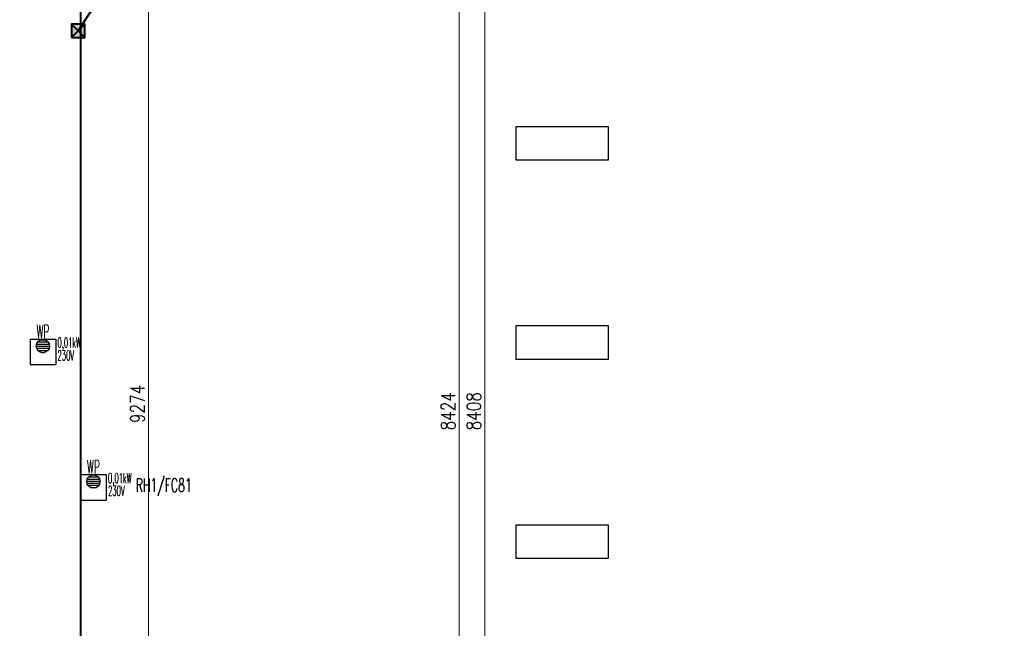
# Model space of a CAD drawing. Header units: millimetres. Extents: x -7955266 to 72030, y -46136 to 9299934.
# Tile 140 of 203: x -5103249 to -5073595, y 6581318 to 6599651. Entities that reach past the tile are written whole.
import ezdxf
from ezdxf.enums import TextEntityAlignment as Align

# ---------------------------------------------------------------- set-up
doc = ezdxf.new("R2010")
doc.units = ezdxf.units.MM
doc.header["$LTSCALE"] = 10
for name, color, linetype, lineweight in [('!XREF', 8, 'Continuous', 5), ('BMS_urzadzenia_nr_obw_magistrala', 140, 'Continuous', 13), ('BMS_urzadzenia_WE_WY', 30, 'Continuous', 20), ('IE_ATRYBUTY_ BLOCK_1', 7, 'Continuous', 25), ('IE_ATRYBUTY_ BLOCK_2', 7, 'Continuous', 18), ('IE_urzadzenia', 30, 'Continuous', 25), ('IE_urzadzenia_nr_obw', 94, 'Continuous', 20), ('IE_zwody', 140, 'Continuous', 40), ('XREF_E_PRZ24002_rzut dachu$0$0-DACH-ISTN', 8, 'Continuous', 5), ('XREF_E_PRZ24002_rzut dachu$0$DO-HALA-WYMIAR', 8, 'Continuous', 5)]:
    doc.layers.add(name, color=color, linetype=linetype, lineweight=lineweight)
doc.layers.add('0-NASWIETLA', color=7, linetype='Continuous')
doc.styles.add('ROMANS', font='romans.shx', dxfattribs={"width": 0.8})
doc.styles.add('XREF_E_PRZ24002_rzut dachu$0$CP_ATTR', font='ROMANS.SHX')
doc.styles.add('XREF_E_PRZ24002_rzut dachu$0$ROMANS', font='romans.shx', dxfattribs={"width": 0.8})
doc.dimstyles.new('XREF_E_PRZ24002_rzut dachu$0$STANDARD', dxfattribs={"dimscale": 1.4, "dimtxt": 21, "dimasz": 0.5, "dimexe": 0.2, "dimexo": 0.1, "dimgap": 6, "dimtad": 1, "dimdec": 1, "dimrnd": 0.5, "dimzin": 12, "dimdsep": 46, "dimtxsty": 'XREF_E_PRZ24002_rzut dachu$0$ROMANS', "dimblk1": 'XREF_E_PRZ24002_rzut dachu$0$Q', "dimblk2": 'XREF_E_PRZ24002_rzut dachu$0$Q', "dimsah": 1, "dimcen": 0.5, "dimse1": 1, "dimse2": 1, "dimclrd": 8, "dimclre": 8, "dimclrt": 7, "dimadec": 0, "dimazin": 0, "dimtfac": 1, "dimtdec": 1, "dimtix": 1, "dimtmove": 2, "dimatfit": 3, "dimldrblk": 'XREF_E_PRZ24002_rzut dachu$0$Q', "dimfxl": 1, "dimtolj": 1, "dimtzin": 12, "dimarcsym": 0})

# ---------------------------------------------------------------- blocks, each defined once
blk = doc.blocks.new('XREF_E_PRZ24002_rzut dachu$0$Q')
for p, q in [((10.6, 10.6), (-10.6, -10.6)), ((0, 20), (0, -20))]:
    blk.add_line(p, q)
blk = doc.blocks.new('*D270')
at = {"layer": 'XREF_E_PRZ24002_rzut dachu$0$DO-HALA-WYMIAR', "color": 8, "lineweight": -2, "transparency": 16777216}
blk.add_line((-268247.4, 259090.3), (-268247.4, 268362.3), dxfattribs=at)
at = {"layer": 'XREF_E_PRZ24002_rzut dachu$0$DO-HALA-WYMIAR', "color": 8, "linetype": 'ByBlock', "lineweight": -2, "transparency": 16777216}
for p, rotation in [((-268247.4, 268363.3), 90), ((-268247.4, 259089.3), 270)]:
    blk.add_blockref('XREF_E_PRZ24002_rzut dachu$0$Q', p, dxfattribs=dict(at, rotation=rotation))
at = {"layer": 'XREF_E_PRZ24002_rzut dachu$0$DO-HALA-WYMIAR', "color": 7, "transparency": 16777216, "insert": (-268280.4, 263726.3), "char_height": 42, "attachment_point": 5, "rotation": 90, "style": 'XREF_E_PRZ24002_rzut dachu$0$ROMANS'}
blk.add_mtext('\\A1;9274', dxfattribs=at)
blk = doc.blocks.new('*D385')
at = {"layer": 'XREF_E_PRZ24002_rzut dachu$0$DO-HALA-WYMIAR', "color": 8, "lineweight": -2, "transparency": 16777216}
blk.add_line((-267234.5, 259501.3), (-267234.5, 267907.3), dxfattribs=at)
at = {"layer": 'XREF_E_PRZ24002_rzut dachu$0$DO-HALA-WYMIAR', "color": 8, "linetype": 'ByBlock', "lineweight": -2, "transparency": 16777216}
for p, rotation in [((-267234.5, 267908.3), 90), ((-267234.5, 259500.3), 270)]:
    blk.add_blockref('XREF_E_PRZ24002_rzut dachu$0$Q', p, dxfattribs=dict(at, rotation=rotation))
at = {"layer": 'XREF_E_PRZ24002_rzut dachu$0$DO-HALA-WYMIAR', "color": 7, "transparency": 16777216, "insert": (-267267.5, 263704.3), "char_height": 42, "attachment_point": 5, "rotation": 90, "style": 'XREF_E_PRZ24002_rzut dachu$0$ROMANS'}
blk.add_mtext('\\A1;8408', dxfattribs=at)
blk = doc.blocks.new('*D386')
at = {"layer": 'XREF_E_PRZ24002_rzut dachu$0$DO-HALA-WYMIAR', "color": 8, "lineweight": -2, "transparency": 16777216}
blk.add_line((-267311.9, 259493.3), (-267311.9, 267915.3), dxfattribs=at)
at = {"layer": 'XREF_E_PRZ24002_rzut dachu$0$DO-HALA-WYMIAR', "color": 8, "linetype": 'ByBlock', "lineweight": -2, "transparency": 16777216}
for p, rotation in [((-267311.9, 267916.3), 90), ((-267311.9, 259492.3), 270)]:
    blk.add_blockref('XREF_E_PRZ24002_rzut dachu$0$Q', p, dxfattribs=dict(at, rotation=rotation))
at = {"layer": 'XREF_E_PRZ24002_rzut dachu$0$DO-HALA-WYMIAR', "color": 7, "transparency": 16777216, "insert": (-267344.9, 263704.3), "char_height": 42, "attachment_point": 5, "rotation": 90, "style": 'XREF_E_PRZ24002_rzut dachu$0$ROMANS'}
blk.add_mtext('\\A1;8424', dxfattribs=at)
blk = doc.blocks.new('urzadzenie_wpust dachowy')
h = blk.add_hatch()
h.set_pattern_fill('ANSI31', color=256, scale=10, angle=315, style=0)
h.set_pattern_definition([(0, (3e-14, -297.45), (1e-14, 31.75), [])])
edge = h.paths.add_edge_path()
edge.add_arc((-1, -104), 100, 0, 360)
for p, q in [((-192, 0), (192, 0)), ((-192, 0), (-192, -384)), ((192, 0), (192, -384)), ((-192, -384), (192, -384))]:
    blk.add_line(p, q)
blk.add_circle((-1, -104), 100)
at = {"layer": 'BMS_urzadzenia_nr_obw_magistrala', "style": 'ROMANS', "width": 0.5, "flags": 8}
blk.add_attdef('ADR_BMS', (239, -153), '', height=150, dxfattribs=at)
at = {"layer": 'BMS_urzadzenia_WE_WY', "style": 'ROMANS', "width": 0.5, "flags": 8}
blk.add_attdef('BMS_WE_WY', (239, -358), '', height=150, dxfattribs=at)
at = {"layer": 'IE_ATRYBUTY_ BLOCK_1', "style": 'ROMANS', "width": 0.5, "flags": 8}
blk.add_attdef('TYP', text='', height=200, dxfattribs=at).set_placement((-1, 18), align=Align.CENTER)
at = {"layer": 'IE_ATRYBUTY_ BLOCK_2', "style": 'ROMANS', "width": 0.5, "flags": 8}
for tag, p in [('OPIS1', (-1, -366)), ('OPIS2', (-1, -759))]:
    blk.add_attdef(tag, text='', height=150, dxfattribs=at).set_placement(p, align=Align.CENTER)
at = {"layer": 'IE_urzadzenia_nr_obw', "style": 'ROMANS', "width": 0.5, "flags": 8}
blk.add_attdef('NR_OBW', text='', height=150, dxfattribs=at).set_placement((-1, -570), align=Align.CENTER)
blk = doc.blocks.new('przewody_odprowadzajace')
h = blk.add_hatch(color=256)
h.dxf.hatch_style = 1
h.paths.add_polyline_path([(581, 987), (621, 962), (814, 1260)])
h.paths.add_polyline_path([(661, 936), (814, 1260), (621, 962)])
for p, q in [((0, 0), (814, 1260)), ((814, 1260), (581, 987)), ((814, 1260), (661, 936)), ((581, 987), (661, 936))]:
    blk.add_line(p, q)
blk.add_lwpolyline([(577, 341), (740, 593), (488, 756), (325, 504)], close=True)
at = {"layer": 'IE_ATRYBUTY_ BLOCK_1', "style": 'ROMANS', "width": 0.7, "flags": 8}
blk.add_attdef('TYP', text='', height=200, rotation=57.1551, dxfattribs=at).set_placement((533, 549), align=Align.MIDDLE_CENTER)
at = {"layer": 'IE_ATRYBUTY_ BLOCK_2', "style": 'ROMANS', "width": 0.6, "flags": 8}
for tag, p in [('OPIS1', (932, 919)), ('OPIS2', (932, 719))]:
    blk.add_attdef(tag, text='', height=150, dxfattribs=at).set_placement(p, align=Align.CENTER)
blk = doc.blocks.new('polaczenie_skrecane')
blk.add_hatch(color=256).paths.add_polyline_path([(-100, -100), (100, -100), (100, 100), (-100, 100)])
for p, q in [((100, -100), (-100, 100)), ((100, 100), (-100, -100))]:
    blk.add_line(p, q)
blk.add_lwpolyline([(-100, -100), (100, -100), (100, 100), (-100, 100)], close=True)
at = {"layer": 'IE_ATRYBUTY_ BLOCK_1', "style": 'ROMANS', "width": 0.7, "flags": 8}
blk.add_attdef('TYP', text='', height=200, dxfattribs=at).set_placement((0, 120), align=Align.CENTER)
at = {"layer": 'IE_ATRYBUTY_ BLOCK_2', "style": 'ROMANS', "width": 0.6, "flags": 8}
for tag, p in [('OPIS1', (0, -274)), ('OPIS2', (0, -474))]:
    blk.add_attdef(tag, text='', height=150, dxfattribs=at).set_placement(p, align=Align.CENTER)
blk = doc.blocks.new('G$C4A87D2E6')
at = {"layer": '0-NASWIETLA', "color": 1}
for points in [[(-8651.5, -3786), (-8651.5, -3686), (-8931.5, -3686), (-8931.5, -3786)], [(-8651.5, -4386), (-8651.5, -4286), (-8931.5, -4286), (-8931.5, -4386)], [(-8651.5, -4986), (-8651.5, -4886), (-8931.5, -4886), (-8931.5, -4986)]]:
    blk.add_lwpolyline(points, close=True, dxfattribs=at)
blk = doc.blocks.new('XREF_E_PRZ24002_rzut dachu')
at = {"layer": 'XREF_E_PRZ24002_rzut dachu$0$0-DACH-ISTN', "linetype": 'ByBlock', "style": 'XREF_E_PRZ24002_rzut dachu$0$CP_ATTR', "flags": 9}
for tag, p, height, width in [('NAME', (-279644.05, 267204.19), 0.01, 3.078589), ('PRODUCER', (-279644.05, 267204.19), 0.01, 3.078589), ('PRODUCT-TYPE', (-279644.05, 267204.19), 0.01, 3.078589), ('ARTICLE', (-279644.05, 267204.19), 0.01, 3.078589), ('FLOW', (-279644.05, 267204.19), 0.01, 3.078589), ('OTHER', (-279644.05, 267204.19), 0.01, 3.078589), ('NAME', (-279398.18, 267206.19), 0.01, 2.430116), ('PRODUCER', (-279398.18, 267206.19), 0.01, 2.430116), ('PRODUCT-TYPE', (-279398.18, 267206.19), 0.01, 2.430116), ('ARTICLE', (-279398.18, 267206.19), 0.01, 2.430116), ('FLOW', (-279398.18, 267206.19), 0.01, 2.430116), ('OTHER', (-279398.18, 267206.19), 0.01, 2.430116), ('NAME', (-279880.82, 267079.33), 0.01, 0.520644), ('PRODUCER', (-279880.82, 267079.33), 0.01, 0.520644), ('PRODUCT-TYPE', (-279880.82, 267079.33), 0.01, 0.520644), ('ARTICLE', (-279880.82, 267079.33), 0.01, 0.520644), ('FLOW', (-279880.82, 267079.33), 0.01, 0.520644), ('OTHER', (-279880.82, 267079.33), 0.01, 0.520644), ('NAME', (-279828.75, 267079.33), 0.0001, 1), ('PRODUCER', (-279828.75, 267079.33), 0.0001, 1), ('PRODUCT-TYPE', (-279828.75, 267079.33), 0.0001, 1), ('ARTICLE', (-279828.75, 267079.33), 0.0001, 1), ('FLOW', (-279828.75, 267079.33), 0.0001, 1), ('OTHER', (-279828.75, 267079.33), 0.0001, 1), ('NAME', (-279558.18, 266590.11), 0.0001, 1), ('PRODUCER', (-279558.18, 266590.11), 0.0001, 1), ('PRODUCT-TYPE', (-279558.18, 266590.11), 0.0001, 1), ('ARTICLE', (-279558.18, 266590.11), 0.0001, 1), ('FLOW', (-279558.18, 266590.11), 0.0001, 1), ('OTHER', (-279558.18, 266590.11), 0.0001, 1), ('NAME', (-280739.27, 251288.91), 0.0001, 1), ('PRODUCER', (-280739.27, 251288.91), 0.0001, 1), ('PRODUCT-TYPE', (-280739.27, 251288.91), 0.0001, 1), ('ARTICLE', (-280739.27, 251288.91), 0.0001, 1), ('FLOW', (-280739.27, 251288.91), 0.0001, 1), ('OTHER', (-280739.27, 251288.91), 0.0001, 1), ('NAME', (-280605.65, 251288.91), 0.0001, 1), ('PRODUCER', (-280605.65, 251288.91), 0.0001, 1), ('PRODUCT-TYPE', (-280605.65, 251288.91), 0.0001, 1), ('ARTICLE', (-280605.65, 251288.91), 0.0001, 1), ('FLOW', (-280605.65, 251288.91), 0.0001, 1), ('OTHER', (-280605.65, 251288.91), 0.0001, 1), ('NAME', (-279957.38, 251288.91), 0.0001, 1), ('PRODUCER', (-279957.38, 251288.91), 0.0001, 1), ('PRODUCT-TYPE', (-279957.38, 251288.91), 0.0001, 1), ('ARTICLE', (-279957.38, 251288.91), 0.0001, 1), ('FLOW', (-279957.38, 251288.91), 0.0001, 1), ('OTHER', (-279957.38, 251288.91), 0.0001, 1)]:
    blk.add_attdef(tag, p, '', height=height, dxfattribs=dict(at, width=width))
for tag, p, height, rotation, width in [('PRODUCT-TYPE', (-279196.19, 267204.19), 0.0001, 180, 1), ('NAME', (-279196.19, 267204.19), 0.0001, 180, 1), ('PRODUCER', (-279196.19, 267204.19), 0.0001, 180, 1), ('ARTICLE', (-279196.19, 267204.19), 0.0001, 180, 1), ('FLOW', (-279196.19, 267204.19), 0.0001, 180, 1), ('OTHER', (-279196.19, 267204.19), 0.0001, 180, 1), ('PRODUCT-TYPE', (-279109.07, 267204.19), 0.015, 180, 0.580797), ('PRODUCER', (-279109.07, 267204.19), 0.015, 180, 0.580797), ('ARTICLE', (-279109.07, 267204.19), 0.015, 180, 0.580797), ('NAME', (-279109.07, 267204.19), 0.015, 180, 0.580797), ('FLOW', (-279109.07, 267204.19), 0.015, 180, 0.580797), ('OTHER', (-279109.07, 267204.19), 0.015, 180, 0.580797), ('NAME', (-279015.17, 267206.19), 0.0001, 180, 1), ('PRODUCER', (-279015.17, 267206.19), 0.0001, 180, 1), ('PRODUCT-TYPE', (-279015.17, 267206.19), 0.0001, 180, 1), ('ARTICLE', (-279015.17, 267206.19), 0.0001, 180, 1), ('FLOW', (-279015.17, 267206.19), 0.0001, 180, 1), ('OTHER', (-279015.17, 267206.19), 0.0001, 180, 1), ('PRODUCT-TYPE', (-278926.22, 267206.19), 0.015, 180, 0.592965), ('PRODUCER', (-278926.22, 267206.19), 0.015, 180, 0.592965), ('ARTICLE', (-278926.22, 267206.19), 0.015, 180, 0.592965), ('NAME', (-278926.22, 267206.19), 0.015, 180, 0.592965), ('FLOW', (-278926.22, 267206.19), 0.015, 180, 0.592965), ('OTHER', (-278926.22, 267206.19), 0.015, 180, 0.592965), ('NAME', (-281343.26, 251313.16), 0.0001, 180, 1), ('PRODUCER', (-281343.26, 251313.16), 0.0001, 180, 1), ('PRODUCT-TYPE', (-281343.26, 251313.16), 0.0001, 180, 1), ('ARTICLE', (-281343.26, 251313.16), 0.0001, 180, 1), ('FLOW', (-281343.26, 251313.16), 0.0001, 180, 1), ('OTHER', (-281343.26, 251313.16), 0.0001, 180, 1), ('NAME', (-281440.06, 251297.51), 0.0001, 135, 1), ('PRODUCER', (-281440.06, 251297.51), 0.0001, 135, 1), ('PRODUCT-TYPE', (-281440.06, 251297.51), 0.0001, 135, 1), ('ARTICLE', (-281440.06, 251297.51), 0.0001, 135, 1), ('FLOW', (-281440.06, 251297.51), 0.0001, 135, 1), ('OTHER', (-281440.06, 251297.51), 0.0001, 135, 1), ('NAME', (-281127.88, 251288.91), 0.0001, 180, 1), ('PRODUCER', (-281127.88, 251288.91), 0.0001, 180, 1), ('PRODUCT-TYPE', (-281127.88, 251288.91), 0.0001, 180, 1), ('ARTICLE', (-281127.88, 251288.91), 0.0001, 180, 1), ('FLOW', (-281127.88, 251288.91), 0.0001, 180, 1), ('OTHER', (-281127.88, 251288.91), 0.0001, 180, 1), ('NAME', (-281411.29, 251268.73), 0.0001, 315, 1), ('PRODUCER', (-281411.29, 251268.73), 0.0001, 315, 1), ('PRODUCT-TYPE', (-281411.29, 251268.73), 0.0001, 315, 1), ('ARTICLE', (-281411.29, 251268.73), 0.0001, 315, 1), ('FLOW', (-281411.29, 251268.73), 0.0001, 315, 1), ('OTHER', (-281411.29, 251268.73), 0.0001, 315, 1)]:
    blk.add_attdef(tag, p, '', height=height, rotation=rotation, dxfattribs=dict(at, width=width))
at = {"layer": 'XREF_E_PRZ24002_rzut dachu$0$0-DACH-ISTN', "linetype": 'ByBlock', "style": 'XREF_E_PRZ24002_rzut dachu$0$CP_ATTR', "text_generation_flag": 4, "width": 1, "flags": 9}
for tag, p, rotation in [('NAME', (-279463.18, 267141.19), 90), ('PRODUCER', (-279463.18, 267141.19), 90), ('PRODUCT-TYPE', (-279463.18, 267141.19), 90), ('ARTICLE', (-279463.18, 267141.19), 90), ('FLOW', (-279463.18, 267141.19), 90), ('OTHER', (-279463.18, 267141.19), 90), ('NAME', (-281127.88, 251288.91), 180), ('PRODUCER', (-281127.88, 251288.91), 180), ('PRODUCT-TYPE', (-281127.88, 251288.91), 180), ('ARTICLE', (-281127.88, 251288.91), 180), ('FLOW', (-281127.88, 251288.91), 180), ('OTHER', (-281127.88, 251288.91), 180)]:
    blk.add_attdef(tag, p, '', height=0.0001, rotation=rotation, dxfattribs=at)
at = {"layer": 'XREF_E_PRZ24002_rzut dachu$0$0-DACH-ISTN', "linetype": 'ByBlock', "style": 'XREF_E_PRZ24002_rzut dachu$0$CP_ATTR', "flags": 9}
for tag, p, height, rotation in [('PRODUCT-TYPE', (-279586.68, 266526.19), 0.0025, 180), ('PRODUCER', (-279586.68, 266526.19), 0.0025, 180), ('ARTICLE', (-279586.68, 266526.19), 0.0025, 180), ('NAME', (-279586.68, 266526.19), 0.0025, 180), ('FLOW', (-279586.68, 266526.19), 0.0025, 180), ('OTHER', (-279586.68, 266526.19), 0.0025, 180), ('NAME', (-281440.06, 251297.51), 0.0001, 315), ('PRODUCER', (-281440.06, 251297.51), 0.0001, 315), ('PRODUCT-TYPE', (-281440.06, 251297.51), 0.0001, 315), ('ARTICLE', (-281440.06, 251297.51), 0.0001, 315), ('FLOW', (-281440.06, 251297.51), 0.0001, 315), ('OTHER', (-281440.06, 251297.51), 0.0001, 315), ('NAME', (-281117.1, 251288.91), 0.0001, 180), ('PRODUCER', (-281117.1, 251288.91), 0.0001, 180), ('PRODUCT-TYPE', (-281117.1, 251288.91), 0.0001, 180), ('ARTICLE', (-281117.1, 251288.91), 0.0001, 180), ('FLOW', (-281117.1, 251288.91), 0.0001, 180), ('OTHER', (-281117.1, 251288.91), 0.0001, 180), ('NAME', (-280739.27, 251288.91), 0.0001, 180), ('PRODUCER', (-280739.27, 251288.91), 0.0001, 180), ('PRODUCT-TYPE', (-280739.27, 251288.91), 0.0001, 180), ('ARTICLE', (-280739.27, 251288.91), 0.0001, 180), ('FLOW', (-280739.27, 251288.91), 0.0001, 180), ('OTHER', (-280739.27, 251288.91), 0.0001, 180), ('NAME', (-279957.38, 251288.91), 0.0001, 180), ('PRODUCER', (-279957.38, 251288.91), 0.0001, 180), ('PRODUCT-TYPE', (-279957.38, 251288.91), 0.0001, 180), ('ARTICLE', (-279957.38, 251288.91), 0.0001, 180), ('FLOW', (-279957.38, 251288.91), 0.0001, 180), ('OTHER', (-279957.38, 251288.91), 0.0001, 180)]:
    blk.add_attdef(tag, p, '', height=height, rotation=rotation, dxfattribs=at)
at = {"layer": 'XREF_E_PRZ24002_rzut dachu$0$0-DACH-ISTN', "linetype": 'ByBlock', "style": 'XREF_E_PRZ24002_rzut dachu$0$CP_ATTR'}
for tag, p, height, flags in [('GROUP', (-281520.03, 251451.25), 0.00005, 1), ('NUMBER', (-281520.03, 251451.25), 0.00005, 1), ('PRODUCER', (-281520.03, 251451.25), 0.00005, 1), ('ARTICLE', (-281520.03, 251451.25), 0.00005, 1), ('PRODUCT-TYPE', (-281520.03, 251451.25), 0.00005, 1), ('ORDER-NO', (-281520.03, 251451.25), 0.00005, 1), ('CHARACTER', (-281520.03, 251451.25), 0.00005, 1), ('DN', (-281520.03, 251451.25), 0.00005, 1), ('NAME', (-281520.03, 251451.25), 0.00005, 1), ('TEMPERATURE', (-281520.03, 251451.25), 0.00005, 1), ('FLOW', (-281520.03, 251451.25), 0.00005, 1), ('POWER', (-281520.03, 251451.25), 0.00005, 1), ('VOLTAGE', (-281520.03, 251451.25), 0.00005, 1), ('WEIGHT', (-281520.03, 251451.25), 0.00005, 1), ('PN', (-281520.03, 251451.25), 0.00005, 1), ('H', (-281520.03, 251451.25), 0.00005, 1), ('VAL', (-281520.03, 251451.25), 0.00005, 1), ('NAME', (-281343.26, 251313.16), 0.0001, 9), ('PRODUCER', (-281343.26, 251313.16), 0.0001, 9), ('PRODUCT-TYPE', (-281343.26, 251313.16), 0.0001, 9), ('ARTICLE', (-281343.26, 251313.16), 0.0001, 9), ('FLOW', (-281343.26, 251313.16), 0.0001, 9), ('OTHER', (-281343.26, 251313.16), 0.0001, 9), ('NAME', (-281127.88, 251288.91), 0.0001, 9), ('PRODUCER', (-281127.88, 251288.91), 0.0001, 9), ('PRODUCT-TYPE', (-281127.88, 251288.91), 0.0001, 9), ('ARTICLE', (-281127.88, 251288.91), 0.0001, 9), ('FLOW', (-281127.88, 251288.91), 0.0001, 9), ('OTHER', (-281127.88, 251288.91), 0.0001, 9), ('NAME', (-280750.05, 251288.91), 0.0001, 9), ('PRODUCER', (-280750.05, 251288.91), 0.0001, 9), ('PRODUCT-TYPE', (-280750.05, 251288.91), 0.0001, 9), ('ARTICLE', (-280750.05, 251288.91), 0.0001, 9), ('FLOW', (-280750.05, 251288.91), 0.0001, 9), ('OTHER', (-280750.05, 251288.91), 0.0001, 9), ('NAME', (-280647.27, 251288.91), 0.0001, 9), ('PRODUCER', (-280647.27, 251288.91), 0.0001, 9), ('PRODUCT-TYPE', (-280647.27, 251288.91), 0.0001, 9), ('ARTICLE', (-280647.27, 251288.91), 0.0001, 9), ('FLOW', (-280647.27, 251288.91), 0.0001, 9), ('OTHER', (-280647.27, 251288.91), 0.0001, 9), ('NAME', (-281393.61, 251261.41), 0.0001, 9), ('PRODUCER', (-281393.61, 251261.41), 0.0001, 9), ('PRODUCT-TYPE', (-281393.61, 251261.41), 0.0001, 9), ('ARTICLE', (-281393.61, 251261.41), 0.0001, 9), ('FLOW', (-281393.61, 251261.41), 0.0001, 9), ('OTHER', (-281393.61, 251261.41), 0.0001, 9), ('GROUP', (-281345.5, 250753.98), 0.00005, 1), ('NUMBER', (-281345.5, 250753.98), 0.00005, 1), ('PRODUCER', (-281345.5, 250753.98), 0.00005, 1), ('ARTICLE', (-281345.5, 250753.98), 0.00005, 1), ('PRODUCT-TYPE', (-281345.5, 250753.98), 0.00005, 1), ('ORDER-NO', (-281345.5, 250753.98), 0.00005, 1), ('CHARACTER', (-281345.5, 250753.98), 0.00005, 1), ('DN', (-281345.5, 250753.98), 0.00005, 1), ('NAME', (-281345.5, 250753.98), 0.00005, 1), ('TEMPERATURE', (-281345.5, 250753.98), 0.00005, 1), ('FLOW', (-281345.5, 250753.98), 0.00005, 1), ('POWER', (-281345.5, 250753.98), 0.00005, 1), ('VOLTAGE', (-281345.5, 250753.98), 0.00005, 1), ('WEIGHT', (-281345.5, 250753.98), 0.00005, 1), ('PN', (-281345.5, 250753.98), 0.00005, 1), ('H', (-281345.5, 250753.98), 0.00005, 1), ('VAL', (-281345.5, 250753.98), 0.00005, 1)]:
    blk.add_attdef(tag, p, '', height=height, dxfattribs=dict(at, flags=flags))
at = {"layer": 'XREF_E_PRZ24002_rzut dachu$0$0-DACH-ISTN', "linetype": 'ByBlock', "style": 'XREF_E_PRZ24002_rzut dachu$0$CP_ATTR', "text_generation_flag": 4, "width": 1, "flags": 9}
for tag in ['NAME', 'PRODUCER', 'PRODUCT-TYPE', 'ARTICLE', 'FLOW', 'OTHER']:
    blk.add_attdef(tag, (-280739.27, 251288.91), '', height=0.0001, dxfattribs=at)
at = {"layer": 'XREF_E_PRZ24002_rzut dachu$0$0-DACH-ISTN', "linetype": 'ByBlock', "style": 'XREF_E_PRZ24002_rzut dachu$0$CP_ATTR', "flags": 9}
for tag, p in [('GROUP', (-280584.33, 251288.18)), ('ARTICLE', (-280584.33, 251288.17)), ('PRODUCT-TYPE', (-280584.33, 251288.17)), ('ORDER-NO', (-280584.33, 251288.16)), ('PRODUCER', (-280584.33, 251288.16)), ('NAME', (-280584.32, 251288.18)), ('NUMBER', (-280584.33, 251288.18)), ('TEMPERATURE', (-280584.31, 251288.18)), ('FLOW', (-280584.31, 251288.18)), ('CHARACTER', (-280584.31, 251288.17)), ('POWER', (-280584.31, 251288.16)), ('VOLTAGE', (-280584.31, 251288.16)), ('PN', (-280584.3, 251288.18)), ('OTHER', (-280584.3, 251288.18)), ('DN', (-280584.3, 251288.17))]:
    blk.add_attdef(tag, text='', height=0.002, dxfattribs=at).set_placement(p, align=Align.MIDDLE_LEFT)
at = {"layer": 'XREF_E_PRZ24002_rzut dachu$0$0-DACH-ISTN', "linetype": 'ByBlock', "style": 'XREF_E_PRZ24002_rzut dachu$0$CP_ATTR', "width": 1, "flags": 9}
for tag, height, p in [('GROUP', 0.00158, (-279928.78, 251288.33)), ('ARTICLE', 0.00158, (-279928.78, 251288.33)), ('PRODUCT-TYPE', 0.00158, (-279928.78, 251288.33)), ('ORDER-NO', 0.00157, (-279928.78, 251288.32)), ('PRODUCER', 0.00158, (-279928.78, 251288.32)), ('NAME', 0.00158, (-279928.77, 251288.34)), ('NUMBER', 0.00158, (-279928.78, 251288.34)), ('TEMPERATURE', 0.00158, (-279928.77, 251288.34)), ('OTHER', 0.00158, (-279928.76, 251288.34)), ('CHARACTER', 0.00158, (-279928.76, 251288.33)), ('FLOW', 0.00158, (-279928.76, 251288.33)), ('POWER', 0.00158, (-279928.76, 251288.32)), ('VOLTAGE', 0.00158, (-279928.76, 251288.32)), ('DN', 0.00158, (-279928.75, 251288.33)), ('PN', 0.00158, (-279928.75, 251288.33))]:
    blk.add_attdef(tag, text='', height=height, dxfattribs=at).set_placement(p, align=Align.MIDDLE_LEFT)
at = {"layer": 'XREF_E_PRZ24002_rzut dachu$0$DO-HALA-WYMIAR'}
for base, p1, p2, picture, middle in [((-268247.37, 268363.33), (-268227.37, 259089.33, 0), (-268247.31, 268363.33, 0), '*D270', (-268280.37, 263726.33)), ((-267234.46, 267908.33, 0), (-267151.68, 259500.33, 0), (-267451.68, 267908.33, 0), '*D385', (-267267.46, 263704.33, 0)), ((-267311.94, 267916.33), (-267159.68, 259492.33, 0), (-267443.68, 267916.33, 0), '*D386', (-267344.94, 263704.33))]:
    dim = blk.add_linear_dim(base=base, p1=p1, p2=p2, angle=90, dimstyle='XREF_E_PRZ24002_rzut dachu$0$STANDARD', override={"dimscale": 2}, dxfattribs=at)
    dim.commit()
    dim.dimension.update_dxf_attribs({"geometry": picture, "text_midpoint": middle})

msp = doc.modelspace()

# ---------------------------------------------------------------- linework, layer by layer
at = {"layer": 'IE_zwody'}
msp.add_line((-5101421, 6634448, 0), (-5101421, 6542312, 0), dxfattribs=at)

# ---------------------------------------------------------------- block references
at = {"layer": '!XREF', "xscale": 10, "yscale": 10, "zscale": 10}
msp.add_blockref('XREF_E_PRZ24002_rzut dachu', (-2416894, 3950814, 0), dxfattribs=at)
at = {"xscale": 10, "yscale": 10, "zscale": 10}
msp.add_blockref('G$C4A87D2E6', (-4998996, 6633288), dxfattribs=at)
at = {"layer": 'IE_urzadzenia'}
ref = msp.add_blockref('urzadzenie_wpust dachowy', (-5102548, 6590028), dxfattribs=dict(at, xscale=2, yscale=2, zscale=2))
ref.add_attrib('OPIS1', '0,01kW', dxfattribs={"layer": 'IE_ATRYBUTY_ BLOCK_2', "height": 300, "style": 'ROMANS', "width": 0.5, "flags": 8}).set_placement((-5101754, 6589775), align=Align.CENTER)
ref.add_attrib('OPIS2', '230V', dxfattribs={"layer": 'IE_ATRYBUTY_ BLOCK_2', "height": 300, "style": 'ROMANS', "width": 0.5, "flags": 8}).set_placement((-5101858, 6589390), align=Align.CENTER)
ref.add_attrib('TYP', 'WP', dxfattribs={"layer": 'IE_ATRYBUTY_ BLOCK_1', "height": 400, "style": 'ROMANS', "width": 0.5, "flags": 8}).set_placement((-5102549, 6590063), align=Align.CENTER)
ref = msp.add_blockref('urzadzenie_wpust dachowy', (-5101026, 6585947), dxfattribs=dict(at, xscale=2, yscale=2, zscale=2))
ref.add_attrib('OPIS1', '0,01kW', dxfattribs={"layer": 'IE_ATRYBUTY_ BLOCK_2', "height": 300, "style": 'ROMANS', "width": 0.5, "flags": 8}).set_placement((-5100232, 6585694), align=Align.CENTER)
ref.add_attrib('OPIS2', '230V', dxfattribs={"layer": 'IE_ATRYBUTY_ BLOCK_2', "height": 300, "style": 'ROMANS', "width": 0.5, "flags": 8}).set_placement((-5100336, 6585310), align=Align.CENTER)
ref.add_attrib('TYP', 'WP', dxfattribs={"layer": 'IE_ATRYBUTY_ BLOCK_1', "height": 400, "style": 'ROMANS', "width": 0.5, "flags": 8}).set_placement((-5101027, 6585983), align=Align.CENTER)
at = {"layer": 'IE_zwody'}
ref = msp.add_blockref('przewody_odprowadzajace', (-5101486, 6599317, 0), dxfattribs=dict(at, xscale=2, yscale=2))
ref.add_attrib('TYP', '1', dxfattribs={"layer": 'IE_ATRYBUTY_ BLOCK_1', "height": 400, "rotation": 57.1551, "style": 'ROMANS', "width": 0.7}).set_placement((-5100420, 6600415, 0), align=Align.MIDDLE_CENTER)
at = {"layer": 'IE_zwody', "linetype": 'Continuous', "ltscale": 20, "xscale": 2, "yscale": 2, "zscale": 2}
msp.add_blockref('polaczenie_skrecane', (-5101486, 6599317, 0), dxfattribs=at)

# ---------------------------------------------------------------- texts
at = {"layer": 'IE_urzadzenia_nr_obw', "style": 'ROMANS', "width": 0.6}
msp.add_text('RH1/FC81', height=400, dxfattribs=at).set_placement((-5099753, 6585434))

doc.saveas('drawing.dxf')
